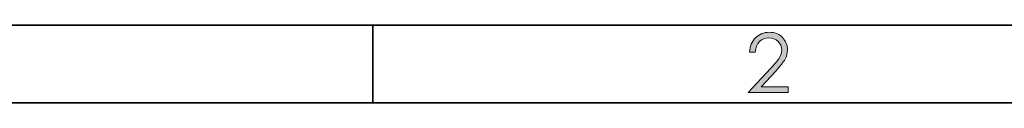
# Model space of a CAD drawing. Header units: inches. Extents: x 0 to 210, y -297 to 0.
# Tile 75 of 76: x 78 to 141, y -10 to -5. Entities that reach past the tile are written whole.
import ezdxf

# ---------------------------------------------------------------- set-up
doc = ezdxf.new("R2010")
doc.units = ezdxf.units.IN
doc.header["$MEASUREMENT"] = 0
doc.layers.add('Lag 1', color=7, linetype='Continuous')

# ---------------------------------------------------------------- blocks, each defined once
blk = doc.blocks.new('block 20')
at = {"layer": 'Lag 1', "true_color": 0x0d0c0d}
h = blk.add_hatch(color=188, dxfattribs=at)
h.dxf.hatch_style = 2
edge = h.paths.add_edge_path()
edge.add_spline(control_points=[(125.297, -6.741), (125.297, -6.741), (124.933, -6.741), (124.933, -6.741), (124.943, -6.366), (125.068, -6.059), (125.309, -5.818), (125.549, -5.577), (125.846, -5.457), (126.199, -5.457), (126.549, -5.457), (126.832, -5.57), (127.048, -5.795), (127.264, -6.021), (127.372, -6.287), (127.372, -6.594), (127.372, -6.81), (127.321, -7.011), (127.218, -7.2), (127.115, -7.389), (126.915, -7.644), (126.617, -7.967), (126.617, -7.967), (125.67, -8.986), (125.67, -8.986), (125.67, -8.986), (127.424, -8.986), (127.424, -8.986), (127.424, -8.986), (127.424, -9.353), (127.424, -9.353), (127.424, -9.353), (124.842, -9.353), (124.842, -9.353), (124.842, -9.353), (126.295, -7.784), (126.295, -7.784), (126.589, -7.468), (126.781, -7.234), (126.87, -7.082), (126.959, -6.929), (127.003, -6.768), (127.003, -6.599), (127.003, -6.385), (126.923, -6.202), (126.764, -6.047), (126.605, -5.893), (126.409, -5.816), (126.178, -5.816), (125.935, -5.816), (125.734, -5.897), (125.572, -6.059), (125.411, -6.221), (125.319, -6.448), (125.297, -6.741)], knot_values=[0, 0, 0, 0, 1, 1, 1, 2, 2, 2, 3, 3, 3, 4, 4, 4, 5, 5, 5, 6, 6, 6, 7, 7, 7, 8, 8, 8, 9, 9, 9, 10, 10, 10, 11, 11, 11, 12, 12, 12, 13, 13, 13, 14, 14, 14, 15, 15, 15, 16, 16, 16, 17, 17, 17, 18, 18, 18, 18], degree=3, periodic=1)
at = {"layer": 'Lag 1', "lineweight": 0}
blk.add_open_spline([(125.297, -6.741), (125.297, -6.741), (124.933, -6.741), (124.933, -6.741), (124.943, -6.366), (125.068, -6.059), (125.309, -5.818), (125.549, -5.577), (125.846, -5.457), (126.199, -5.457), (126.549, -5.457), (126.832, -5.57), (127.048, -5.795), (127.264, -6.021), (127.372, -6.287), (127.372, -6.594), (127.372, -6.81), (127.321, -7.011), (127.218, -7.2), (127.115, -7.389), (126.915, -7.644), (126.617, -7.967), (126.617, -7.967), (125.67, -8.986), (125.67, -8.986), (125.67, -8.986), (127.424, -8.986), (127.424, -8.986), (127.424, -8.986), (127.424, -9.353), (127.424, -9.353), (127.424, -9.353), (124.842, -9.353), (124.842, -9.353), (124.842, -9.353), (126.295, -7.784), (126.295, -7.784), (126.589, -7.468), (126.781, -7.234), (126.87, -7.082), (126.959, -6.929), (127.003, -6.768), (127.003, -6.599), (127.003, -6.385), (126.923, -6.202), (126.764, -6.047), (126.605, -5.893), (126.409, -5.816), (126.178, -5.816), (125.935, -5.816), (125.734, -5.897), (125.572, -6.059), (125.411, -6.221), (125.319, -6.448), (125.297, -6.741)], degree=3, knots=[0, 0, 0, 0, 1, 1, 1, 2, 2, 2, 3, 3, 3, 4, 4, 4, 5, 5, 5, 6, 6, 6, 7, 7, 7, 8, 8, 8, 9, 9, 9, 10, 10, 10, 11, 11, 11, 12, 12, 12, 13, 13, 13, 14, 14, 14, 15, 15, 15, 16, 16, 16, 17, 17, 17, 18, 18, 18, 18], dxfattribs=at)

msp = doc.modelspace()

# ---------------------------------------------------------------- linework, layer by layer
at = {"layer": 'Lag 1', "color": 188, "lineweight": 35, "true_color": 0x0d0c0d}
for points in [[(4.997, -5), (205, -5)], [(100.59, -10.015), (100.59, -5.006)], [(10.038, -10.009), (199.995, -10.009)]]:
    msp.add_lwpolyline(points, dxfattribs=at)

# ---------------------------------------------------------------- block references
at = {"layer": 'Lag 1'}
msp.add_blockref('block 20', (0, 0), dxfattribs=at)

doc.saveas('drawing.dxf')
